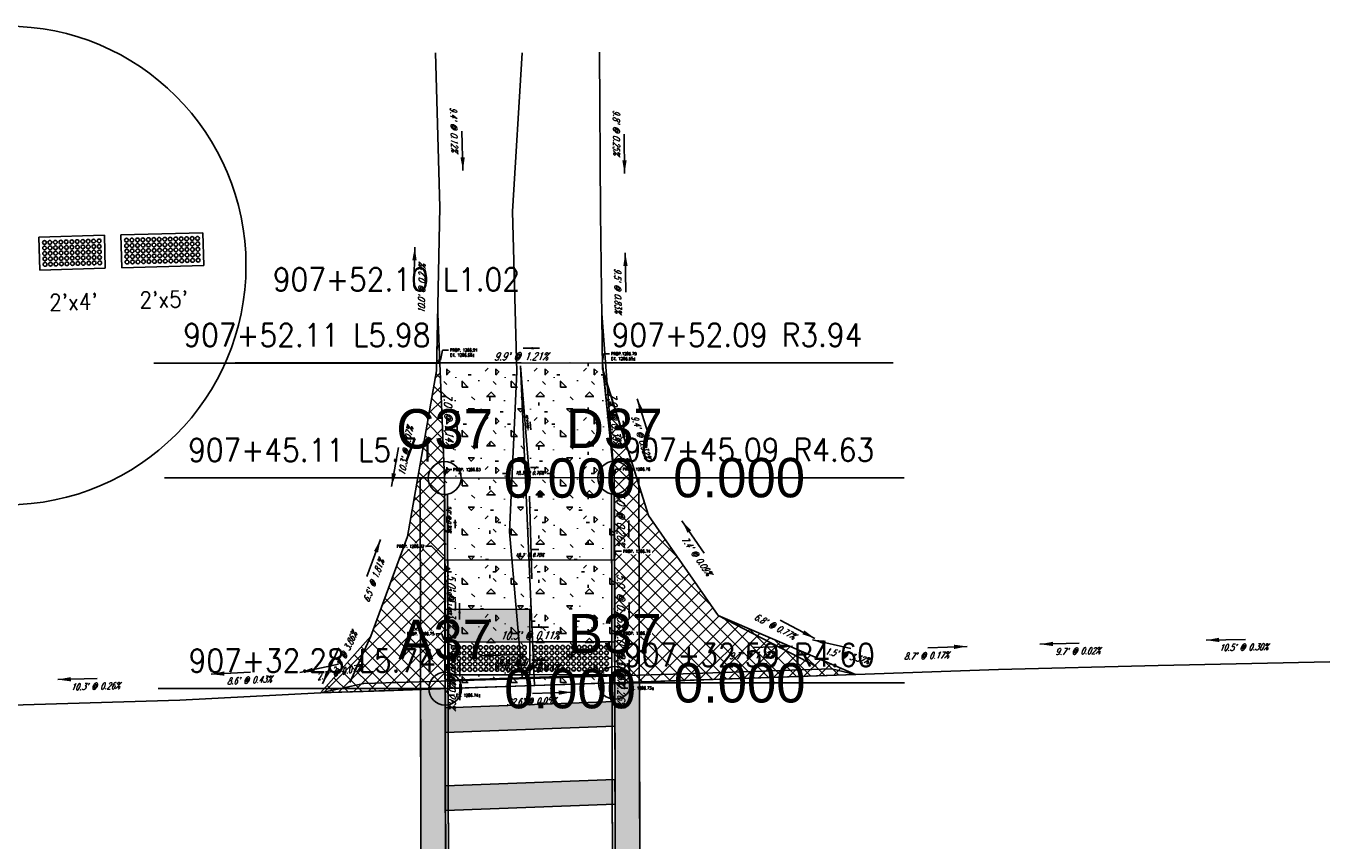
# Model space of a CAD drawing. Extents: x 167754 to 212748, y 396132 to 454338.
# Tile 146 of 150: x 172368 to 172448, y 448901 to 448951. Entities that reach past the tile are written whole.
import ezdxf
from ezdxf import colors
from ezdxf.entities.mleader import LeaderData, LeaderLine
from ezdxf.enums import TextEntityAlignment as Align
from ezdxf.math import Vec2, Vec3

# ---------------------------------------------------------------- set-up
doc = ezdxf.new("R2010")
doc.units = 0
doc.header["$MEASUREMENT"] = 0
doc.layers.get('0').update_dxf_attribs({"linetype": 'CONTINUOUS'})
for name, color, linetype, plot in [('0_3DP_MAT', 181, 'CONTINUOUS', False), ('0_EX. 3DP', 31, 'CONTINUOUS', False), ('0_QUANTITIES_PAVEMENT REMOVED', 130, 'CONTINUOUS', False), ('SC_SCRATCH-1', 7, 'CONTINUOUS', False), ('SC_SCRATCH-4', 4, 'CONTINUOUS', False), ('SC_SCRATCH-5', 5, 'CONTINUOUS', False)]:
    doc.layers.add(name, color=color, linetype=linetype, plot=plot)
for name, color, linetype in [('0_JLD_PR_3DP', 40, 'CONTINUOUS'), ('0_PNTS', 1, 'CONTINUOUS'), ('PM_P_CROSSWALK', 7, 'CONTINUOUS'), ('PM_P_STOP_LINE', 7, 'CONTINUOUS'), ('PNTDESC', 3, 'CONTINUOUS'), ('PNTELEV', 5, 'CONTINUOUS'), ('PNTNO', 7, 'CONTINUOUS'), ('POLYLINE_LABEL_CORRECTION_2', 7, 'CONTINUOUS'), ('PV_P_CURB', 3, 'CONTINUOUS'), ('PV_P_CURB_RAMP', 3, 'CONTINUOUS'), ('PV_P_CURB_RAMP_DOMES', 7, 'CONTINUOUS'), ('PV_P_CURB_RAMP_HATCH', 3, 'CONTINUOUS'), ('PV_P_GRADE_BREAKS', 3, 'CONTINUOUS'), ('PV_P_SAW_CUT_LINE', 110, 'CONTINUOUS'), ('SC_SCRATCH-6', 6, 'CONTINUOUS')]:
    doc.layers.add(name, color=color, linetype=linetype)
doc.styles.add('PTXT', font='TXT')
doc.styles.add('romans', font='romans.shx', dxfattribs={"width": 0.75, "oblique": 22.5})
doc.styles.get("Standard").update_dxf_attribs({"font": 'romans.shx', "width": 0.9})
doc.dimstyles.new('4P', dxfattribs={"dimscale": 4, "dimtxt": 0.14, "dimasz": 0.14, "dimexe": 0.05, "dimexo": 0.05, "dimgap": 0.05, "dimtad": 1, "dimzin": 0, "dimdsep": 46, "dimtxsty": 'romans', "dimcen": 0, "dimdle": 0.1, "dimclrd": 1, "dimclre": 1, "dimclrt": 7, "dimaunit": 1, "dimadec": 4, "dimazin": 0, "dimtfac": 1, "dimtmove": 0, "dimatfit": 2, "dimfxl": 1, "dimtvp": 1, "dimtolj": 1, "dimtzin": 0, "dimarcsym": 0})

# ---------------------------------------------------------------- blocks, each defined once
blk = doc.blocks.new('DOMES_5FT')
for p, q in [((-0.07, 2.499), (-2.069, 2.443)), ((-2.069, 2.443), (-1.929, -2.555)), ((0.07, -2.499), (-0.07, 2.499)), ((-1.929, -2.555), (0.07, -2.499))]:
    blk.add_line(p, q)
for centre in [(-1.725, 2.12), (-1.716, 1.788), (-1.392, 2.13), (-1.383, 1.797), (-1.059, 2.139), (-1.05, 1.806), (-0.727, 2.148), (-0.717, 1.816), (-0.708, 1.481), (-0.394, 2.158), (-0.384, 1.825), (-0.375, 1.49), (-1.706, 1.453), (-1.697, 1.12), (-1.688, 0.787), (-1.374, 1.462), (-1.364, 1.129), (-1.355, 0.796), (-1.041, 1.471), (-1.031, 1.138), (-1.022, 0.806), (-0.698, 1.148), (-0.689, 0.815), (-0.366, 1.157), (-0.356, 0.824), (-1.678, 0.454), (-1.669, 0.121), (-1.346, 0.463), (-1.336, 0.131), (-1.013, 0.473), (-1.003, 0.14), (-0.68, 0.482), (-0.67, 0.149), (-0.347, 0.491), (-0.338, 0.159), (-1.66, -0.212), (-1.65, -0.547), (-1.641, -0.881), (-1.327, -0.202), (-1.317, -0.537), (-1.308, -0.872), (-0.994, -0.193), (-0.985, -0.528), (-0.975, -0.863), (-0.661, -0.184), (-0.652, -0.518), (-0.642, -0.853), (-0.328, -0.174), (-0.319, -0.509), (-0.309, -0.844), (-1.632, -1.214), (-1.622, -1.547), (-1.299, -1.205), (-1.289, -1.538), (-0.966, -1.196), (-0.956, -1.528), (-0.633, -1.186), (-0.624, -1.519), (-0.3, -1.177), (-0.291, -1.51), (-1.613, -1.88), (-1.604, -2.213), (-1.28, -1.871), (-1.271, -2.204), (-0.947, -1.861), (-0.938, -2.194), (-0.614, -1.852), (-0.605, -2.185), (-0.281, -1.843), (-0.272, -2.175)]:
    blk.add_circle(centre, 0.115)
blk = doc.blocks.new('DOMES_4FT')
for p, q in [((-21.22, 49.29), (-23.96, 1.37)), ((2.74, 47.92), (-21.22, 49.29)), ((0, 0), (2.74, 47.92)), ((-23.96, 1.37), (0, 0))]:
    blk.add_line(p, q)
for centre in [(-17.89, 37.09), (-17.66, 41.08), (-17.43, 45.07), (-13.9, 36.87), (-13.67, 40.86), (-13.44, 44.85), (-9.68, 40.63), (-9.45, 44.62), (-5.69, 40.4), (-5.47, 44.39), (-1.7, 40.17), (-1.48, 44.16), (-18.35, 29.12), (-18.12, 33.11), (-14.36, 28.89), (-14.13, 32.88), (-10.37, 28.66), (-10.14, 32.65), (-9.91, 36.64), (-6.38, 28.43), (-6.15, 32.42), (-5.92, 36.41), (-2.39, 28.2), (-2.16, 32.19), (-1.93, 36.18), (-18.81, 21.09), (-18.58, 25.1), (-14.82, 20.86), (-14.59, 24.87), (-10.83, 20.63), (-10.6, 24.65), (-6.84, 20.4), (-6.61, 24.42), (-2.85, 20.18), (-2.62, 24.19), (-19.49, 9.12), (-19.26, 13.11), (-19.03, 17.1), (-15.5, 8.89), (-15.27, 12.88), (-15.04, 16.87), (-11.51, 8.66), (-11.28, 12.65), (-11.06, 16.64), (-7.52, 8.44), (-7.29, 12.42), (-7.07, 16.41), (-3.53, 8.21), (-3.3, 12.2), (-3.08, 16.19), (-19.72, 5.13), (-15.73, 4.9), (-11.74, 4.67), (-7.75, 4.45), (-3.76, 4.22)]:
    blk.add_circle(centre, 1.37)
blk = doc.blocks.new('SPT4')
at = {"color": 0, "linetype": 'Continuous'}
blk.add_circle((0, 0), 0.5, dxfattribs=at)
blk = doc.blocks.new('SRVPNO1')
at = {"layer": 'PNTDESC', "style": 'PTXT'}
blk.add_attdef('DESC2', text='', height=1, dxfattribs=at).set_placement((0, -1.75), align=Align.CENTER)
at = {"layer": 'PNTELEV', "style": 'PTXT'}
blk.add_attdef('ELEV2', (1.5, -0.5), '', height=1, dxfattribs=at)
at = {"layer": 'PNTNO', "style": 'PTXT'}
blk.add_attdef('PT#', text='', height=1, dxfattribs=at).set_placement((0, 0.75), align=Align.CENTER)

msp = doc.modelspace()

# ---------------------------------------------------------------- hatches: boundary and pattern name
at = {"layer": 'PM_P_CROSSWALK', "transparency": 33554495}
h = msp.add_hatch(color=256, dxfattribs=at)
h.dxf.hatch_style = 1
h.paths.add_polyline_path([(172393.989, 448903.221), (172404.328, 448903.598), (172404.324, 448905.099), (172393.985, 448904.722)])
at = {"layer": 'PV_P_CURB_RAMP_HATCH', "transparency": 33554495}
h = msp.add_hatch(dxfattribs=at)
h.set_pattern_fill('CONCRE', color=256, scale=3, pattern_type=2)
h.set_pattern_definition([(0, (0, 0), (3, 3), [0.375, -2.625]), (90, (0, 0), (-3, 3), [0.375, -2.625]), (135, (0.375, 0), (-2.999999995, 2e-16), [0.5303301, -3.7123107]), (0, (0.375, 1.6875), (3, 3), [0.375, -2.625]), (45, (0.5625, 1.5), (0, 2.999999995), [0.2651649, -3.9774756]), (135, (0.5625, 1.5), (-2.999999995, 2e-16), [0.2651649, -3.9774756]), (0, (1.5, 2.4375), (3, 3), [0.5303301, -2.4696699]), (45, (1.5, 2.4375), (0, 2.999999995), [0.375, -3.8676408]), (135, (2.0303, 2.4375), (-2.999999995, 2e-16), [0.375, -3.8676408]), (90, (2.0625, 0.75), (-3, 3), [0.375, -2.625]), (45, (2.0625, 0.75), (0, 2.999999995), [0.2651649, -3.9774756]), (135, (2.25, 0.9375), (-2.999999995, 2e-16), [0.2651649, -3.9774756]), (0, (0.375, 0.75), (3, 3), [0.1875, -2.5125]), (0, (2.625, 1.5), (3, 3), [0.1875, -2.5125]), (90, (1.6875, 1.875), (-3, 3), [0.1875, -2.5125]), (135, (2.0625, 0.1875), (-2.999999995, 2e-16), [0.2651649, -3.9774756]), (135, (0.75, 2.25), (-2.999999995, 2e-16), [0.2651649, -3.9774756]), (45, (1.4062, 0.9844), (0, 2.999999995), [0.2651649, -3.9774756]), (90, (1.0312, 0.375), (-3, 3), [0.046875, -2.953125]), (90, (1.172, 1.6406), (-3, 3), [0.046875, -2.953125]), (90, (2.578, 2.1562), (-3, 3), [0.046875, -2.953125]), (90, (2.625, 0.5625), (-3, 3), [0.046875, -2.953125])])
h.paths.add_polyline_path([(172393.643, 448930.467), (172403.558, 448930.492), (172404.279, 448923.494), (172404.31, 448910.993), (172393.971, 448910.638), (172393.939, 448923.468)])

# ---------------------------------------------------------------- linework, layer by layer
at = {"layer": '0_3DP_MAT'}
for points in [[(172398.561, 448930.31), (172399.427, 448910.826)], [(172399.252, 448917.323), (172399.116, 448922.36)]]:
    msp.add_lwpolyline(points, dxfattribs=at)
at = {"layer": '0_3DP_MAT', "color": 211}
msp.add_lwpolyline([(172393.969, 448911.468), (172404.309, 448911.494)], dxfattribs=at)
at = {"layer": '0_3DP_MAT'}
for points in [[(172394.086, 448917.223, 1286.779), (172394.088, 448917.146, 1286.779)], [(172394.088, 448917.146, 1286.779), (172394.156, 448914.647, 1286.772)], [(172418.992, 448911.498, 1286.727), (172386.374, 448910.377, 1286.744)]]:
    msp.add_polyline3d(points, dxfattribs=at)
at = {"layer": '0_3DP_MAT', "color": 211}
msp.add_polyline3d([(172393.969, 448911.468, 1286.742), (172404.309, 448911.494, 1286.731)], dxfattribs=at)
at = {"layer": '0_EX. 3DP'}
for points in [[(172393.39, 448949.366, 1286.665), (172393.643, 448939.973, 1286.654), (172393.449, 448930, 1286.677), (172391.671, 448919.9, 1286.67), (172389.437, 448913.84, 1286.787), (172388.151, 448911.007, 1286.667)], [(172398.664, 448911.336, 1286.765), (172397.889, 448920.189, 1286.782), (172398.349, 448929.937, 1286.716), (172398.084, 448939.699, 1286.682), (172398.663, 448949.38, 1286.683)], [(172416.613, 448911.986, 1286.64), (172410.617, 448915.093, 1286.692), (172406.374, 448921.194, 1286.685), (172403.563, 448930.12, 1286.655), (172403.447, 448939.62, 1286.576), (172403.387, 448949.406, 1286.6)], [(172358.004, 448909.315, 1286.59), (172367.557, 448909.624, 1286.68), (172377.805, 448909.94, 1286.707), (172386.374, 448910.377, 1286.744), (172389.023, 448910.957, 1286.746), (172407.873, 448911.511, 1286.785), (172417.525, 448911.835, 1286.677), (172418.992, 448911.498, 1286.727), (172427.705, 448911.799, 1286.712), (172437.431, 448912.05, 1286.714), (172447.908, 448912.275, 1286.745)]]:
    msp.add_polyline3d(points, dxfattribs=at)
at = {"layer": '0_JLD_PR_3DP'}
msp.add_polyline3d([(172399.109, 448923.481, 1286.796), (172398.561, 448930.31, 1286.85)], dxfattribs=at)
at = {"layer": 'PM_P_CROSSWALK', "elevation": 2574.161}
msp.add_lwpolyline([(172393.989, 448903.221), (172404.328, 448903.598), (172404.324, 448905.099), (172393.985, 448904.722)], close=True, dxfattribs=at)
at = {"layer": 'PV_P_CURB'}
msp.add_lwpolyline([(172404.577, 448911.503), (172394.25, 448911.148)], dxfattribs=at)
at = {"layer": 'PV_P_CURB_RAMP'}
msp.add_lwpolyline([(172393.643, 448930.467), (172403.558, 448930.492), (172404.279, 448923.494), (172404.279, 448923.494), (172404.31, 448910.993), (172393.971, 448910.638), (172393.939, 448923.468)], close=True, dxfattribs=at)
at = {"layer": 'PV_P_SAW_CUT_LINE'}
msp.add_lwpolyline([(172418.992, 448911.498), (172386.374, 448910.377)], dxfattribs=at)
at = {"layer": 'SC_SCRATCH-1'}
msp.add_circle((172367.248, 448936.42), 14.582, dxfattribs=at)

# ---------------------------------------------------------------- block references
at = {"layer": 'SC_SCRATCH-4', "xscale": 0.08333333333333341, "yscale": 0.08333333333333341, "zscale": 0.08333333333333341, "rotation": 274.9224703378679}
msp.add_blockref('DOMES_4FT', (172369.257, 448936.142), dxfattribs=at)
at = {"layer": 'SC_SCRATCH-5', "rotation": 89.86435485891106}
msp.add_blockref('DOMES_5FT', (172376.703, 448938.346), dxfattribs=at)

# ---------------------------------------------------------------- texts
at = {"layer": '0_3DP_MAT', "color": 211, "style": 'romans', "oblique": 22.5, "width": 0.75}
for s, rotation, p in [("9.9' @ 1.21%", 0.14227, (172398.6, 448930.64)), ("7.0' @ 1.14%", 272.41875, (172393.951, 448926.974)), ("7.0' @ 0.39%", 275.87661, (172404.078, 448927.009)), ("5.0' @ 0.26%", 270.14227, (172404.445, 448920.994)), ("5.0' @ 1.39%", 270.14227, (172394.117, 448915.968)), ("5.0' @ 0.26%", 270.14227, (172404.457, 448915.994)), ("10.3' @ 0.11%", 0.14227, (172399.133, 448913.641)), ("10.3' @ 0.11%", 0.14227, (172399.138, 448911.641))]:
    msp.add_text(s, height=0.48, rotation=rotation, dxfattribs=at).set_placement(p, align=Align.CENTER)
at = {"layer": '0_3DP_MAT', "style": 'romans', "oblique": 22.5, "width": 0.75}
for s, rotation, p in [("1.5' @ 3.32%", 347.06245, (172418.438, 448912.446)), ("32.6' @ 0.05%", 1.96834, (172399.225, 448909.661))]:
    msp.add_text(s, height=0.4, rotation=rotation, dxfattribs=at).set_placement(p, align=Align.CENTER)
at = {"layer": '0_EX. 3DP', "style": 'romans', "oblique": 22.5, "width": 0.75}
for s, rotation, p in [("9.4' @ 0.12%", 271.54289, (172394.316, 448944.691)), ("9.8' @ 0.25%", 270.35129, (172404.217, 448944.518)), ("10.0' @ 0.23%", 88.88559, (172392.746, 448935.002)), ("9.5' @ 0.83%", 270.69958, (172404.305, 448934.88)), ("9.4' @ 0.32%", 287.4804, (172405.732, 448925.897)), ("10.3' @ 0.07%", 80.01597, (172391.772, 448925.089)), ("7.4' @ 0.09%", 304.81706, (172409.152, 448918.6)), ("6.5' @ 1.81%", 69.76375, (172389.803, 448917.147)), ("6.8' @ 0.77%", 332.60777, (172413.983, 448914.25)), ("3.1' @ 3.86%", 65.585, (172388.066, 448912.754)), ("9.7' @ 0.02%", 1.47831, (172432.547, 448912.724)), ("10.5' @ 0.30%", 1.23027, (172442.652, 448912.962)), ("18.9' @ 0.21%", 1.68343, (172398.424, 448912.034)), ("9.7' @ 1.12%", 1.92259, (172412.672, 448912.473)), ("8.7' @ 0.17%", 1.97856, (172423.321, 448912.448)), ("8.6' @ 0.43%", 2.91943, (172382.049, 448910.957)), ("2.7' @ 0.07%", 12.35005, (172387.527, 448911.448)), ("10.3' @ 0.26%", 1.76617, (172372.656, 448910.582))]:
    msp.add_text(s, height=0.4, rotation=rotation, dxfattribs=at).set_placement(p, align=Align.CENTER)
at = {"layer": 'POLYLINE_LABEL_CORRECTION_2', "style": 'romans', "oblique": 22.5, "width": 0.75}
for s, height, rotation, p in [("6.9' @ 0.78%", 0.1, 274.58718, (172398.935, 448926.903)), ("10.3' @ 0.70%", 0.2, 0.14227, (172399.108, 448923.681)), ("5.0' @ 0.20%", 0.2, 270.14227, (172394.145, 448920.968)), ("10.3' @ 0.70%", 0.2, 0.14227, (172399.121, 448918.681)), ("5.0' @ 1.45%", 0.2, 270.14227, (172394.157, 448915.968))]:
    msp.add_text(s, height=height, rotation=rotation, dxfattribs=at).set_placement(p, align=Align.CENTER)
at = {"layer": 'SC_SCRATCH-4', "insert": (172371.313, 448934.2), "char_height": 1, "attachment_point": 5, "rotation": 1.47298}
msp.add_mtext_dynamic_manual_height_columns("2'x4'", width=2.84833, gutter_width=12, heights=[0], dxfattribs=at)
at = {"layer": 'SC_SCRATCH-5', "insert": (172376.818, 448934.348), "char_height": 1, "attachment_point": 5, "rotation": 1.47298}
msp.add_mtext_dynamic_manual_height_columns("2'x5'", width=2.84833, gutter_width=12, heights=[0], dxfattribs=at)
at = {"layer": 'SC_SCRATCH-6', "width": 0.9}
for s, p in [('907+52.10 L1.02', (172398.535, 448935.57)), ('907+52.11 L5.98', (172393.076, 448932.174)), ('907+45.11 L5.71', (172393.372, 448925.175)), ('907+32.28 L5.74', (172393.404, 448912.345))]:
    msp.add_text(s, height=1.4, dxfattribs=at).set_placement(p, align=Align.MIDDLE_RIGHT)

# ---------------------------------------------------------------- leaders
at = {"layer": '0_3DP_MAT', "color": 211}
for points in [[(172399.72, 448931.374), (172398.72, 448931.371)], [(172394.729, 448925.873), (172394.687, 448926.872)], [(172404.921, 448925.956), (172404.819, 448926.951)], [(172405.179, 448919.878), (172405.177, 448920.878)], [(172394.852, 448914.853), (172394.849, 448915.853)], [(172405.192, 448914.878), (172405.189, 448915.878)], [(172400.274, 448914.375), (172399.274, 448914.373)], [(172400.274, 448914.375), (172399.274, 448914.373)], [(172394.86, 448911.371), (172394.858, 448912.371)], [(172400.279, 448912.375), (172399.279, 448912.373)], [(172405.2, 448911.396), (172405.198, 448912.396)]]:
    msp.add_leader(points, dimstyle='4P', override={"dimscale": 20, "dimtxt": 0.12, "dimasz": 0.024, "dimdec": 2}, dxfattribs=at)
at = {"layer": '0_3DP_MAT'}
for points in [[(172416.365, 448913.616), (172418.705, 448913.079)], [(172401.698, 448910.423), (172399.3, 448910.34)]]:
    msp.add_leader(points, dimstyle='4P', override={"dimscale": 20, "dimtxt": 0.12, "dimasz": 0.04, "dimdec": 2}, dxfattribs=at)
at = {"layer": '0_EX. 3DP'}
for points in [[(172395.059, 448942.209), (172394.995, 448944.608)], [(172404.908, 448942.021), (172404.894, 448944.421)], [(172392.119, 448937.533), (172392.072, 448935.134)], [(172404.953, 448937.187), (172404.982, 448934.787)], [(172405.686, 448928.293), (172406.407, 448926.004)], [(172390.711, 448922.959), (172391.127, 448925.323)], [(172408.401, 448920.865), (172409.771, 448918.895)], [(172390.034, 448919.728), (172389.204, 448917.476)], [(172416.515, 448913.699), (172414.385, 448914.803)], [(172386.498, 448910.937), (172387.49, 448913.123)], [(172415.149, 448913.232), (172412.75, 448913.152)], [(172425.794, 448913.21), (172423.395, 448913.127)], [(172430.232, 448913.341), (172432.631, 448913.403)], [(172440.357, 448913.589), (172442.756, 448913.641)], [(172396.124, 448912.643), (172398.523, 448912.713)], [(172379.715, 448911.516), (172382.112, 448911.638)], [(172385.119, 448911.613), (172387.464, 448912.127)], [(172370.355, 448911.187), (172372.754, 448911.261)]]:
    msp.add_leader(points, dimstyle='4P', override={"dimscale": 20, "dimtxt": 0.12, "dimasz": 0.04, "dimdec": 2}, dxfattribs=at)
at = {"layer": 'POLYLINE_LABEL_CORRECTION_2'}
for points, override in [([(172399.195, 448926.397), (172399.155, 448926.895)], {"dimscale": 5, "dimtxt": 0.12, "dimasz": 0.02, "dimdec": 2}), ([(172399.666, 448924.12), (172399.166, 448924.119)], {"dimscale": 5, "dimtxt": 0.12, "dimasz": 0.04, "dimdec": 2}), ([(172394.584, 448920.421), (172394.583, 448920.921)], {"dimscale": 5, "dimtxt": 0.12, "dimasz": 0.04, "dimdec": 2}), ([(172399.679, 448919.12), (172399.179, 448919.119)], {"dimscale": 5, "dimtxt": 0.12, "dimasz": 0.04, "dimdec": 2}), ([(172394.597, 448915.421), (172394.596, 448915.921)], {"dimscale": 5, "dimtxt": 0.12, "dimasz": 0.04, "dimdec": 2})]:
    msp.add_leader(points, dimstyle='4P', override=override, dxfattribs=at)

# ---------------------------------------------------------------- next in the draw order: leaders
at = {"layer": '0_3DP_MAT'}
ml = msp.add_multileader_mtext('Standard', dxfattribs=at)
ml.set_content('PROP. 1286.91\\PEX. 1286.68±', color=256)
ml.set_leader_properties()
ml.build(insert=Vec2(0, 0))
ml.multileader.update_dxf_attribs({"dogleg_length": 0.36, "arrow_head_size": 0.18})
ctx = ml.context
ctx.base_point, ctx.char_height, ctx.arrow_head_size, ctx.landing_gap_size, ctx.plane_origin = Vec3(172394.178, 448931.264, 0.11), 0.18, 0.18, 0.09, Vec3(172377.409, 448940.208, 0.11)
notes = []
notes.append((ctx, [(0, (1, 1, 0), (172393.818, 448931.264, 0.11), (1, 0), 0.36, [(0, [(172393.643, 448930.467, 0.11)], 0, [])])]))
ctx.mtext.insert, ctx.mtext.width, ctx.mtext.flow_direction = Vec3(172394.268, 448931.354, 0.11), 1.86577, 5
ctx.mtext.has_bg_fill, ctx.mtext.bg_color, ctx.mtext.bg_scale_factor, ctx.mtext.bg_transparency, ctx.mtext.use_window_bg_color = 1, -1027028792, 1.5, 0, 1
ml = msp.add_multileader_mtext('Standard', dxfattribs=at)
ml.set_content('PROP.1286.79\\PEX. 1286.65±', color=256)
ml.set_leader_properties()
ml.build(insert=Vec2(0, 0))
ml.multileader.update_dxf_attribs({"dogleg_length": 0.36, "arrow_head_size": 0.18})
ctx = ml.context
ctx.base_point, ctx.char_height, ctx.arrow_head_size, ctx.landing_gap_size, ctx.plane_origin = Vec3(172403.99, 448931.04, -1286.59), 0.18, 0.18, 0.09, Vec3(172387.345, 448940.306, -1286.59)
notes.append((ctx, [(0, (1, 1, 0), (172403.63, 448931.04, -1286.59), (1, 0), 0.36, [(0, [(172403.558, 448930.492, -1286.59)], 0, [])])]))
ctx.mtext.insert, ctx.mtext.flow_direction = Vec3(172404.08, 448931.13, -1286.59), 5
ctx.mtext.has_bg_fill, ctx.mtext.bg_color, ctx.mtext.bg_scale_factor, ctx.mtext.bg_transparency, ctx.mtext.use_window_bg_color = 1, -1027028792, 1.5, 0, 1
ml = msp.add_multileader_mtext('Standard', dxfattribs=at)
ml.set_content('PROP. 1286.76', color=256)
ml.set_leader_properties()
ml.build(insert=Vec2(0, 0))
ml.multileader.update_dxf_attribs({"dogleg_length": 0.36, "arrow_head_size": 0.18})
ctx = ml.context
ctx.base_point, ctx.char_height, ctx.arrow_head_size, ctx.landing_gap_size, ctx.plane_origin = Vec3(172404.71, 448924.008, 1286.763), 0.18, 0.18, 0.09, Vec3(172388.066, 448933.273, 1286.763)
notes.append((ctx, [(0, (1, 1, 0), (172404.35, 448924.008, 1286.763), (1, 0), 0.36, [(0, [(172404.279, 448923.494, 1286.763)], 0, [])])]))
ctx.mtext.insert, ctx.mtext.flow_direction = Vec3(172404.8, 448924.098, 1286.763), 5
ctx.mtext.has_bg_fill, ctx.mtext.bg_color, ctx.mtext.bg_scale_factor, ctx.mtext.bg_transparency, ctx.mtext.use_window_bg_color = 1, -1027028792, 1.5, 0, 1
ml = msp.add_multileader_mtext('Standard', dxfattribs=at)
ml.set_content('EX. 1286.74±', color=256)
ml.set_leader_properties()
ml.build(insert=Vec2(0, 0))
ml.multileader.update_dxf_attribs({"dogleg_length": 0.36, "arrow_head_size": 0.18})
ctx = ml.context
ctx.base_point, ctx.char_height, ctx.arrow_head_size, ctx.landing_gap_size, ctx.plane_origin = Vec3(172394.546, 448910.234, 1286.6), 0.18, 0.18, 0.09, Vec3(172378.051, 448920.427, 1286.6)
notes.append((ctx, [(0, (1, 1, 0), (172394.186, 448910.234, 1286.6), (1, 0), 0.36, [(0, [(172393.98, 448910.638, 1286.6)], 0, [])])]))
ctx.mtext.insert, ctx.mtext.flow_direction = Vec3(172394.636, 448910.324, 1286.6), 5
ctx.mtext.has_bg_fill, ctx.mtext.bg_color, ctx.mtext.bg_scale_factor, ctx.mtext.bg_transparency, ctx.mtext.use_window_bg_color = 1, -1027028792, 1.5, 0, 1
ml = msp.add_multileader_mtext('Standard', dxfattribs=at)
ml.set_content('EX. 1286.73±', color=256)
ml.set_leader_properties()
ml.build(insert=Vec2(0, 0))
ml.multileader.update_dxf_attribs({"dogleg_length": 0.36, "arrow_head_size": 0.18})
ctx = ml.context
ctx.base_point, ctx.char_height, ctx.arrow_head_size, ctx.landing_gap_size, ctx.plane_origin = Vec3(172405.117, 448910.67, 1286.6), 0.18, 0.18, 0.09, Vec3(172388.378, 448920.782, 1286.6)
notes.append((ctx, [(0, (1, 1, 0), (172404.757, 448910.67, 1286.6), (1, 0), 0.36, [(0, [(172404.31, 448910.993, 1286.6)], 0, [])])]))
ctx.mtext.insert, ctx.mtext.flow_direction = Vec3(172405.207, 448910.76, 1286.6), 5
ctx.mtext.has_bg_fill, ctx.mtext.bg_color, ctx.mtext.bg_scale_factor, ctx.mtext.bg_transparency, ctx.mtext.use_window_bg_color = 1, -1027028792, 1.5, 0, 1
for ctx, leaders in notes:
    for number, flags, end, landing, length, lines in leaders:
        leader = LeaderData()
        leader.index, (leader.has_last_leader_line, leader.has_dogleg_vector, leader.attachment_direction) = number, flags
        leader.last_leader_point, leader.dogleg_vector, leader.dogleg_length = Vec3(end), Vec3(landing), length
        for number, points, colour, breaks in lines:
            line = LeaderLine()
            line.index, line.vertices, line.color, line.breaks = number, Vec3.list(points), colors.encode_raw_color(colour), breaks
            leader.lines.append(line)
        ctx.leaders.append(leader)

# ---------------------------------------------------------------- next in the draw order: hatches: boundary and pattern name
at = {"layer": 'PM_P_CROSSWALK', "transparency": 33554495}
h = msp.add_hatch(color=256, dxfattribs=at)
h.dxf.hatch_style = 1
h.paths.add_polyline_path([(172394.032, 448886.026), (172393.971, 448910.638), (172392.471, 448910.587), (172392.532, 448885.959)])
h = msp.add_hatch(color=256, dxfattribs=at)
h.dxf.hatch_style = 1
h.paths.add_polyline_path([(172405.87, 448886.7), (172404.37, 448886.602), (172404.31, 448910.993), (172405.81, 448911.045)])
h = msp.add_hatch(color=256, dxfattribs=at)
h.dxf.hatch_style = 1
h.paths.add_polyline_path([(172393.977, 448907.974), (172404.316, 448908.35), (172404.313, 448909.851), (172393.974, 448909.475)])
at = {"layer": 'PV_P_SAW_CUT_LINE', "transparency": 33554495}
h = msp.add_hatch(dxfattribs=at)
h.set_pattern_fill('ANSI37', color=256, scale=5)
h.paths.add_polyline_path([(172386.374, 448910.377), (172389.437, 448913.84), (172391.671, 448919.9), (172393.449, 448930), (172393.516, 448933.467), (172393.939, 448923.468), (172393.964, 448913.468), (172393.98, 448910.638), (172390.266, 448910.511)])
h = msp.add_hatch(dxfattribs=at)
h.set_pattern_fill('ANSI37', color=256, scale=5)
h.paths.add_polyline_path([(172408.589, 448911.14), (172418.992, 448911.498), (172410.617, 448915.093), (172406.374, 448921.194), (172403.613, 448929.961), (172404.279, 448923.494), (172404.304, 448913.494), (172404.31, 448910.993)])

# ---------------------------------------------------------------- next in the draw order: linework, layer by layer
at = {"layer": '0_3DP_MAT', "color": 211}
for points in [[(172403.558, 448930.492), (172404.279, 448923.494)], [(172393.646, 448930.395), (172393.646, 448930.405)]]:
    msp.add_lwpolyline(points, dxfattribs=at)
for points in [[(172404.279, 448923.494, 1286.763), (172403.522, 448933.492, 1286.73)], [(172393.643, 448930.467, 1286.91), (172403.558, 448930.492, 1286.79)]]:
    msp.add_polyline3d(points, dxfattribs=at)
at = {"layer": '0_JLD_PR_3DP'}
msp.add_polyline3d([(172404.279, 448923.494, 1286.763), (172403.558, 448930.492, 1286.79)], dxfattribs=at)
at = {"layer": '0_PNTS'}
for p in [(172404.279, 448923.494), (172393.971, 448910.638), (172404.31, 448910.993)]:
    msp.add_point(p, dxfattribs=at)
at = {"layer": 'PM_P_CROSSWALK'}
for points in [[(172394.032, 448886.026), (172393.971, 448910.638), (172392.471, 448910.587), (172392.532, 448885.959)], [(172405.87, 448886.7), (172404.37, 448886.602), (172404.31, 448910.993), (172405.81, 448911.045)], [(172393.977, 448907.974), (172404.316, 448908.35), (172404.313, 448909.851), (172393.974, 448909.475)]]:
    msp.add_lwpolyline(points, close=True, dxfattribs=at)
at = {"layer": 'PV_P_GRADE_BREAKS'}
msp.add_lwpolyline([(172393.643, 448930.467), (172403.558, 448930.492)], dxfattribs=at)
at = {"layer": 'PV_P_SAW_CUT_LINE'}
for points in [[(172386.374, 448910.377), (172389.437, 448913.84), (172391.671, 448919.9), (172393.449, 448930), (172393.516, 448933.467), (172393.939, 448923.468), (172393.964, 448913.468), (172393.98, 448910.638), (172390.266, 448910.511), (172386.374, 448910.377)], [(172408.589, 448911.14), (172418.992, 448911.498), (172410.617, 448915.093), (172406.374, 448921.194), (172403.613, 448929.961), (172404.279, 448923.494), (172404.304, 448913.494), (172404.31, 448910.993), (172408.589, 448911.14)]]:
    msp.add_lwpolyline(points, dxfattribs=at)

# ---------------------------------------------------------------- next in the draw order: block references
at = {"layer": '0_PNTS', "xscale": 2.4, "yscale": 2.4, "zscale": 2.4}
msp.add_blockref('SRVPNO1', (172404.279, 448923.494), dxfattribs=at).add_auto_attribs({'PT#': 'D37', 'ELEV2': '0.000'})
at = {"layer": '0_PNTS', "xscale": 2, "yscale": 2, "zscale": 2}
for p in [(172404.279, 448923.494), (172393.971, 448910.638), (172404.31, 448910.993)]:
    msp.add_blockref('SPT4', p, dxfattribs=at)

# ---------------------------------------------------------------- next in the draw order: texts
at = {"layer": '0_3DP_MAT', "color": 211, "style": 'romans', "oblique": 22.5, "width": 0.75}
for s, p in [("0.8' @ 0.26%", (172394.13, 448911.053)), ("0.5' @ 0.26%", (172404.469, 448911.244))]:
    msp.add_text(s, height=0.48, rotation=270.14227, dxfattribs=at).set_placement(p, align=Align.CENTER)
at = {"layer": 'SC_SCRATCH-6', "width": 0.9}
for s, p in [('907+52.09 R3.94', (172404.126, 448932.185)), ('907+45.09 R4.63', (172404.846, 448925.187))]:
    msp.add_text(s, height=1.4, dxfattribs=at).set_placement(p, align=Align.MIDDLE_LEFT)

# ---------------------------------------------------------------- next in the draw order: leaders
at = {"layer": '0_3DP_MAT', "color": 211}
for points in [[(172394.864, 448909.928), (172394.861, 448910.928)], [(172405.203, 448910.119), (172405.201, 448911.119)]]:
    msp.add_leader(points, dimstyle='4P', override={"dimscale": 20, "dimtxt": 0.12, "dimasz": 0.024, "dimdec": 2}, dxfattribs=at)
at = {"layer": 'SC_SCRATCH-6', "has_arrowhead": 0}
for points in [[(172393.643, 448930.467), (172393.636, 448930.474), (172376.216, 448930.474)], [(172398.601, 448930.48), (172398.594, 448930.487), (172381.174, 448930.487)], [(172403.558, 448930.492), (172403.566, 448930.485), (172421.286, 448930.485)], [(172404.279, 448923.494), (172404.286, 448923.487), (172421.946, 448923.487)], [(172393.971, 448910.638), (172393.964, 448910.645), (172376.484, 448910.645)], [(172404.31, 448910.993), (172404.317, 448910.986), (172421.977, 448910.986)]]:
    msp.add_leader(points, dimstyle='4P', override={"dimscale": 20, "dimasz": 0.1}, dxfattribs=at)

# ---------------------------------------------------------------- next in the draw order: leaders
at = {"layer": '0_3DP_MAT'}
ml = msp.add_multileader_mtext('Standard', dxfattribs=at)
ml.set_content('PROP. 1286.83', color=256)
ml.set_leader_properties()
ml.build(insert=Vec2(0, 0))
ml.multileader.update_dxf_attribs({"dogleg_length": 0.36, "arrow_head_size": 0.18})
ctx = ml.context
ctx.base_point, ctx.char_height, ctx.arrow_head_size, ctx.landing_gap_size, ctx.plane_origin = Vec3(172394.37, 448923.982), 0.18, 0.18, 0.09, Vec3(172377.726, 448933.247)
notes = []
notes.append((ctx, [(0, (1, 1, 0), (172394.01, 448923.982), (1, 0), 0.36, [(0, [(172393.939, 448923.468)], 0, [])])]))
ctx.mtext.insert, ctx.mtext.flow_direction = Vec3(172394.46, 448924.072), 5
ctx.mtext.has_bg_fill, ctx.mtext.bg_color, ctx.mtext.bg_scale_factor, ctx.mtext.bg_transparency, ctx.mtext.use_window_bg_color = 1, -1027028792, 1.5, 0, 1
ml = msp.add_multileader_mtext('Standard', dxfattribs=at)
ml.set_content('PROP. 1286.82', color=256)
ml.set_leader_properties()
ml.build(insert=Vec2(0, 0))
ml.multileader.update_dxf_attribs({"dogleg_length": 0.36, "arrow_head_size": 0.18})
ctx = ml.context
ctx.base_point, ctx.char_height, ctx.arrow_head_size, ctx.landing_gap_size, ctx.plane_origin = Vec3(172390.759, 448919.315, 1285.349), 0.18, 0.18, 0.09, Vec3(172377.875, 448926.964, 1285.349)
ctx.text_align_type = 2
notes.append((ctx, [(1, (1, 1, 0), (172393.142, 448919.315, 1285.349), (-1, 0), 0.36, [(0, [(172393.951, 448918.468, 1285.349)], 0, [])])]))
ctx.mtext.insert, ctx.mtext.alignment, ctx.mtext.flow_direction = Vec3(172392.692, 448919.405, 1285.349), 3, 5
ctx.mtext.has_bg_fill, ctx.mtext.bg_color, ctx.mtext.bg_scale_factor, ctx.mtext.bg_transparency, ctx.mtext.use_window_bg_color = 1, -1027028792, 1.5, 0, 1
ml = msp.add_multileader_mtext('Standard', dxfattribs=at)
ml.set_content('PROP. 1286.74', color=256)
ml.set_leader_properties()
ml.build(insert=Vec2(0, 0))
ml.multileader.update_dxf_attribs({"dogleg_length": 0.36, "arrow_head_size": 0.18})
ctx = ml.context
ctx.base_point, ctx.char_height, ctx.arrow_head_size, ctx.landing_gap_size, ctx.plane_origin = Vec3(172404.723, 448919.008), 0.18, 0.18, 0.09, Vec3(172388.079, 448928.273)
notes.append((ctx, [(0, (1, 1, 0), (172404.363, 448919.008), (1, 0), 0.36, [(0, [(172404.291, 448918.494)], 0, [])])]))
ctx.mtext.insert, ctx.mtext.flow_direction = Vec3(172404.813, 448919.098), 5
ctx.mtext.has_bg_fill, ctx.mtext.bg_color, ctx.mtext.bg_scale_factor, ctx.mtext.bg_transparency, ctx.mtext.use_window_bg_color = 1, -1027028792, 1.5, 0, 1
ml = msp.add_multileader_mtext('Standard', dxfattribs=at)
ml.set_content('PROP. 1286.75', color=256)
ml.set_leader_properties()
ml.build(insert=Vec2(0, 0))
ml.multileader.update_dxf_attribs({"dogleg_length": 0.36, "arrow_head_size": 0.18})
ctx = ml.context
ctx.base_point, ctx.char_height, ctx.arrow_head_size, ctx.landing_gap_size, ctx.plane_origin = Vec3(172391.382, 448913.98, 2572.096), 0.18, 0.18, 0.09, Vec3(172377.739, 448923.709, 2572.096)
ctx.text_align_type = 2
notes.append((ctx, [(1, (1, 1, 0), (172393.766, 448913.98, 2572.096), (-1, 0), 0.36, [(0, [(172393.964, 448913.468, 2572.096)], 0, [])])]))
ctx.mtext.insert, ctx.mtext.alignment, ctx.mtext.flow_direction = Vec3(172393.316, 448914.07, 2572.096), 3, 5
ctx.mtext.has_bg_fill, ctx.mtext.bg_color, ctx.mtext.bg_scale_factor, ctx.mtext.bg_transparency, ctx.mtext.use_window_bg_color = 1, -1027028792, 1.5, 0, 1
ml = msp.add_multileader_mtext('Standard', dxfattribs=at)
ml.set_content('PROP. 1286.74', color=256)
ml.set_leader_properties()
ml.build(insert=Vec2(0, 0))
ml.multileader.update_dxf_attribs({"dogleg_length": 0.36, "arrow_head_size": 0.18})
ctx = ml.context
ctx.base_point, ctx.char_height, ctx.arrow_head_size, ctx.landing_gap_size, ctx.plane_origin = Vec3(172404.735, 448914.008), 0.18, 0.18, 0.09, Vec3(172388.091, 448923.273)
notes.append((ctx, [(0, (1, 1, 0), (172404.375, 448914.008), (1, 0), 0.36, [(0, [(172404.304, 448913.494)], 0, [])])]))
ctx.mtext.insert, ctx.mtext.flow_direction = Vec3(172404.825, 448914.098), 5
ctx.mtext.has_bg_fill, ctx.mtext.bg_color, ctx.mtext.bg_scale_factor, ctx.mtext.bg_transparency, ctx.mtext.use_window_bg_color = 1, -1027028792, 1.5, 0, 1
for ctx, leaders in notes:
    for number, flags, end, landing, length, lines in leaders:
        leader = LeaderData()
        leader.index, (leader.has_last_leader_line, leader.has_dogleg_vector, leader.attachment_direction) = number, flags
        leader.last_leader_point, leader.dogleg_vector, leader.dogleg_length = Vec3(end), Vec3(landing), length
        for number, points, colour, breaks in lines:
            line = LeaderLine()
            line.index, line.vertices, line.color, line.breaks = number, Vec3.list(points), colors.encode_raw_color(colour), breaks
            leader.lines.append(line)
        ctx.leaders.append(leader)

# ---------------------------------------------------------------- next in the draw order: hatches: boundary and pattern name
at = {"layer": 'PM_P_STOP_LINE', "transparency": 33554495}
h = msp.add_hatch(color=256, dxfattribs=at)
h.dxf.hatch_style = 1
h.paths.add_polyline_path([(172399.129, 448915.481), (172399.134, 448913.481), (172393.967, 448913.468), (172393.962, 448915.468)])

# ---------------------------------------------------------------- next in the draw order: linework, layer by layer
at = {"layer": '0_3DP_MAT', "color": 211}
for points in [[(172392.56, 448874.488), (172392.439, 448923.464)], [(172393.939, 448923.468), (172404.279, 448923.494)], [(172394.06, 448874.491), (172393.939, 448923.468)], [(172405.903, 448873.605), (172405.779, 448923.497)], [(172394.23, 448874.492), (172394.111, 448922.474)], [(172404.23, 448874.517), (172404.111, 448922.499)], [(172393.964, 448913.468), (172404.304, 448913.494)], [(172394.134, 448913.468), (172393.964, 448913.468)]]:
    msp.add_lwpolyline(points, dxfattribs=at)
at = {"layer": '0_3DP_MAT'}
msp.add_lwpolyline([(172394.263, 448910.648), (172394.156, 448914.647)], dxfattribs=at)
at = {"layer": '0_3DP_MAT', "color": 211}
for points in [[(172393.516, 448933.467, 1286.8), (172393.939, 448923.468, 1286.83)], [(172404.291, 448918.494, 1286.75), (172404.279, 448923.494, 1286.763)], [(172393.964, 448913.468, 1286.747), (172393.951, 448918.468, 1286.817)], [(172404.304, 448913.494, 1286.737), (172404.291, 448918.494, 1286.75)], [(172404.304, 448913.494, 1286.737), (172393.964, 448913.468, 1286.747)], [(172393.964, 448913.468, 1286.747), (172393.969, 448911.468, 1286.742), (172393.971, 448910.638, 1286.74)], [(172404.31, 448910.993, 1286.73), (172404.309, 448911.494, 1286.731), (172404.304, 448913.494, 1286.737)]]:
    msp.add_polyline3d(points, dxfattribs=at)
at = {"layer": '0_3DP_MAT'}
msp.add_polyline3d([(172394.156, 448914.647, 1286.772), (172394.263, 448910.648, 1286.74)], dxfattribs=at)
at = {"layer": '0_JLD_PR_3DP'}
for points in [[(172393.939, 448923.468, 1286.83), (172393.643, 448930.467, 1286.91)], [(172404.279, 448923.494, 1286.763), (172393.939, 448923.468, 1286.835)], [(172393.939, 448923.468, 1286.83), (172393.951, 448918.468, 1286.82)], [(172404.291, 448918.494, 1286.75), (172393.951, 448918.468, 1286.822)]]:
    msp.add_polyline3d(points, dxfattribs=at)
at = {"layer": '0_PNTS'}
msp.add_point((172393.939, 448923.468), dxfattribs=at)
at = {"layer": '0_QUANTITIES_PAVEMENT REMOVED'}
msp.add_lwpolyline([(172418.992, 448911.498), (172410.617, 448915.093), (172406.374, 448921.194), (172403.599, 448930.006), (172403.563, 448930.12), (172403.558, 448930.492), (172393.643, 448930.467), (172393.516, 448933.467), (172393.449, 448930), (172391.671, 448919.9), (172389.437, 448913.84), (172386.374, 448910.377), (172390.266, 448910.511), (172394.263, 448910.648), (172404.591, 448911.003), (172408.589, 448911.14), (172418.992, 448911.498)], dxfattribs=at)
at = {"layer": 'PM_P_STOP_LINE'}
msp.add_lwpolyline([(172399.129, 448915.481), (172399.134, 448913.481), (172393.967, 448913.468), (172393.962, 448915.468)], close=True, dxfattribs=at)
at = {"layer": 'PV_P_GRADE_BREAKS'}
for points in [[(172393.939, 448923.468), (172404.279, 448923.494)], [(172393.951, 448918.468), (172404.291, 448918.494)]]:
    msp.add_lwpolyline(points, dxfattribs=at)
at = {"layer": 'SC_SCRATCH-6'}
for points in [[(172394.067, 448874.61), (172393.952, 448922.221)], [(172394.237, 448874.611), (172394.122, 448922.221)], [(172404.237, 448874.635), (172404.122, 448922.246)], [(172404.407, 448874.635), (172404.292, 448922.246)]]:
    msp.add_lwpolyline(points, dxfattribs=at)

# ---------------------------------------------------------------- next in the draw order: block references
at = {"layer": '0_PNTS', "xscale": 2.4, "yscale": 2.4, "zscale": 2.4}
for p, values in [((172393.939, 448923.468), {'PT#': 'C37', 'ELEV2': '0.000'}), ((172393.971, 448910.638), {'PT#': 'A37', 'ELEV2': '0.000'}), ((172404.31, 448910.993), {'PT#': 'B37', 'ELEV2': '0.000'})]:
    msp.add_blockref('SRVPNO1', p, dxfattribs=at).add_auto_attribs(values)
at = {"layer": '0_PNTS', "xscale": 2, "yscale": 2, "zscale": 2}
msp.add_blockref('SPT4', (172393.939, 448923.468), dxfattribs=at)
at = {"layer": 'PV_P_CURB_RAMP_DOMES', "rotation": 268.5336453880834}
for p in [(172396.639, 448911.475), (172401.639, 448911.487)]:
    msp.add_blockref('DOMES_5FT', p, dxfattribs=at)

# ---------------------------------------------------------------- next in the draw order: texts
at = {"layer": '0_3DP_MAT', "color": 211, "style": 'romans', "oblique": 22.5, "width": 0.75}
for p in [(172394.126, 448912.468), (172404.466, 448912.494)]:
    msp.add_text("2.0' @ 0.26%", height=0.48, rotation=270.14227, dxfattribs=at).set_placement(p, align=Align.CENTER)
at = {"layer": 'SC_SCRATCH-6', "width": 0.9}
msp.add_text('907+32.59 R4.60', height=1.4, dxfattribs=at).set_placement((172404.877, 448912.686), align=Align.MIDDLE_LEFT)

# ---------------------------------------------------------------- next in the draw order: leaders
at = {"layer": 'SC_SCRATCH-6', "has_arrowhead": 0}
msp.add_leader([(172393.939, 448923.468), (172393.932, 448923.475), (172376.872, 448923.475)], dimstyle='4P', override={"dimscale": 20, "dimasz": 0.1}, dxfattribs=at)

doc.saveas('drawing.dxf')
